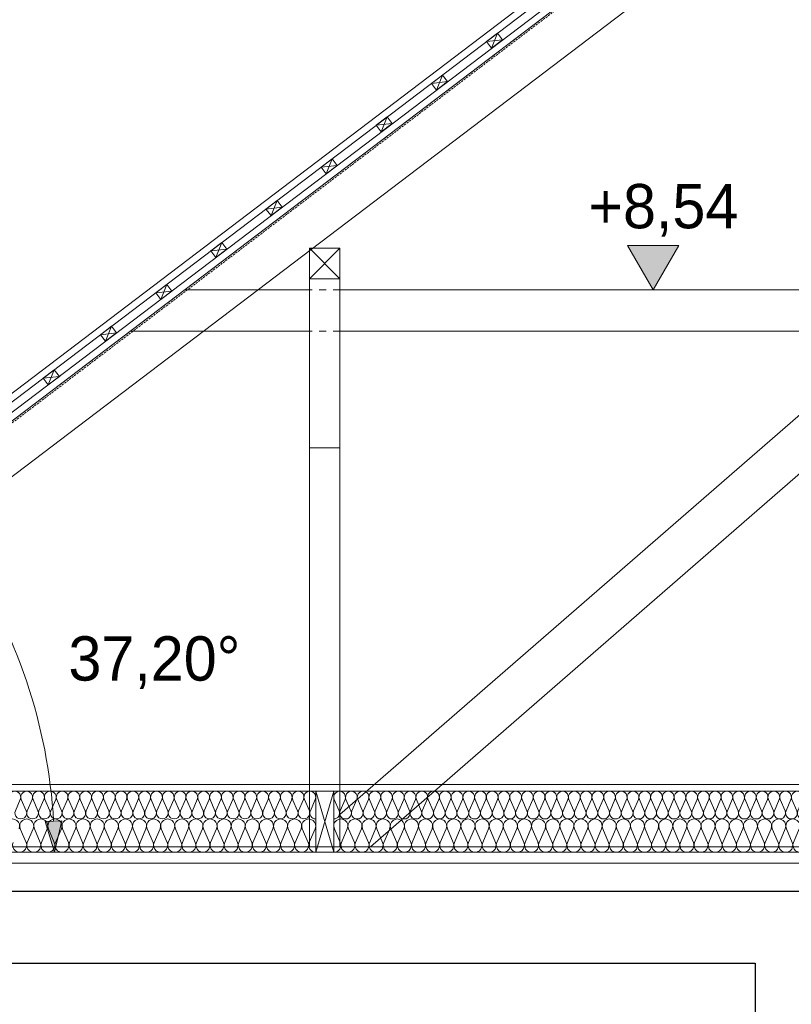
# Model space of a CAD drawing. Extents: x -547885 to -186295, y -25370 to 156194.
# Tile 102 of 256: x -486845 to -484058, y -6368 to -2815. Entities that reach past the tile are written whole.
import ezdxf

# ---------------------------------------------------------------- set-up
doc = ezdxf.new("R2010")
doc.units = 0
doc.header["$MEASUREMENT"] = 0
doc.linetypes.add('HIDDEN', pattern=[11.25, 7.5, -3.75])
doc.linetypes.add('Hidden Line', pattern=[50, 25, -25])
for name, color, linetype, lineweight in [('0_Nr_Pióra__21', 7, 'Continuous', 9), ('0_Nr_Pióra__5', 7, 'Continuous', 13), ('ARCH dach_Nr_Pióra__5', 7, 'Continuous', 13), ('Arch dachowki_Nr_Pióra__21', 7, 'Continuous', 9), ('Arch dachy_Nr_Pióra__5', 7, 'Continuous', 13), ('Arch stropy_Nr_Pióra__21', 7, 'Continuous', 9), ('Arch stropy_Nr_Pióra__41', 7, 'Continuous', 15), ('INWENT KONST. DREWNIANA_Nr_Pióra__21', 7, 'Continuous', 9), ('INWENT STROPY_Nr_Pióra__1', 7, 'Continuous', 25), ('INWENT STROPY_Nr_Pióra__21', 7, 'Continuous', 9), ('INWENT WYMIARY_Nr_Pióra__21', 7, 'Continuous', 9), ('INWENT.ŚCIANY_Nr_Pióra__1', 7, 'Continuous', 25)]:
    doc.layers.add(name, color=color, linetype=linetype, lineweight=lineweight)
doc.layers.add('Arch ocieplenie', color=7, linetype='Continuous')
doc.layers.add('INWENT WYMIARY', color=7, linetype='Continuous')
doc.layers.add('Arch ocieplenie_Nr_Pióra__44', color=7, linetype='Continuous', lineweight=9, true_color=0x029e21)
doc.styles.add('GENERATED_STYLE_2', font='txt')
doc.dimstyles.new('GENERATED_STYLE__11', dxfattribs={"dimtxt": 160.000002, "dimasz": 110.144928, "dimexe": 0.18, "dimexo": 40, "dimgap": 0.09, "dimtad": 1, "dimtih": 1, "dimtoh": 1, "dimdec": 0, "dimzin": 0, "dimdsep": 46, "dimtxsty": 'GENERATED_STYLE_2', "dimblk": 'ARROWHEAD_5', "dimblk1": 'ARROWHEAD_5', "dimblk2": 'ARROWHEAD_5', "dimcen": 0.09, "dimclrd": 7, "dimclre": 7, "dimclrt": 7, "dimazin": 0, "dimtfac": 1, "dimtdec": 4, "dimtmove": 0, "dimatfit": 3, "dimfxl": 0, "dimtolj": 1, "dimtzin": 0, "dimarcsym": 0})

# ---------------------------------------------------------------- blocks, each defined once
blk = doc.blocks.new('Izolacja cieplna 14_104', base_point=(-488630.9, -5699.6))
at = {"layer": 'Arch ocieplenie_Nr_Pióra__44', "linetype": 'Continuous'}
for p, q in [((-486860.7, -5669.8), (-486842.9, -5629.4)), ((-486839.4, -5629.4), (-486821.6, -5669.8)), ((-486818, -5669.8), (-486800.3, -5629.4)), ((-486796.7, -5629.4), (-486779, -5669.8)), ((-486775.4, -5669.8), (-486757.7, -5629.4)), ((-486754.1, -5629.4), (-486736.4, -5669.8)), ((-486732.8, -5669.8), (-486715.1, -5629.4)), ((-486711.5, -5629.4), (-486693.8, -5669.8)), ((-486690.2, -5669.8), (-486672.5, -5629.4)), ((-486668.9, -5629.4), (-486651.2, -5669.8)), ((-486647.6, -5669.8), (-486629.9, -5629.4)), ((-486626.3, -5629.4), (-486608.6, -5669.8)), ((-486605, -5669.8), (-486587.3, -5629.4)), ((-486583.7, -5629.4), (-486565.9, -5669.8)), ((-486562.4, -5669.8), (-486544.6, -5629.4)), ((-486541.1, -5629.4), (-486523.3, -5669.8)), ((-486519.8, -5669.8), (-486502, -5629.4)), ((-486498.5, -5629.4), (-486480.7, -5669.8)), ((-486477.1, -5669.8), (-486459.4, -5629.4)), ((-486455.8, -5629.4), (-486438.1, -5669.8)), ((-486434.5, -5669.8), (-486416.8, -5629.4)), ((-486413.2, -5629.4), (-486395.5, -5669.8)), ((-486391.9, -5669.8), (-486374.2, -5629.4)), ((-486370.6, -5629.4), (-486352.9, -5669.8)), ((-486349.3, -5669.8), (-486331.6, -5629.4)), ((-486328, -5629.4), (-486310.3, -5669.8)), ((-486306.7, -5669.8), (-486289, -5629.4)), ((-486285.4, -5629.4), (-486267.7, -5669.8)), ((-486264.1, -5669.8), (-486246.4, -5629.4)), ((-486242.8, -5629.4), (-486225, -5669.8)), ((-486221.5, -5669.8), (-486203.7, -5629.4)), ((-486200.2, -5629.4), (-486182.4, -5669.8)), ((-486178.9, -5669.8), (-486161.1, -5629.4)), ((-486157.5, -5629.4), (-486139.8, -5669.8)), ((-486136.2, -5669.8), (-486118.5, -5629.4)), ((-486114.9, -5629.4), (-486097.2, -5669.8)), ((-486093.6, -5669.8), (-486075.9, -5629.4)), ((-486072.3, -5629.4), (-486054.6, -5669.8)), ((-486051, -5669.8), (-486033.3, -5629.4)), ((-486029.7, -5629.4), (-486012, -5669.8)), ((-486008.4, -5669.8), (-485990.7, -5629.4)), ((-485987.1, -5629.4), (-485969.4, -5669.8)), ((-485965.8, -5669.8), (-485948.1, -5629.4)), ((-485944.5, -5629.4), (-485926.8, -5669.8)), ((-485923.2, -5669.8), (-485905.5, -5629.4)), ((-485901.9, -5629.4), (-485884.1, -5669.8)), ((-485880.6, -5669.8), (-485862.8, -5629.4)), ((-485859.3, -5629.4), (-485841.5, -5669.8)), ((-485838, -5669.8), (-485820.2, -5629.4)), ((-485816.6, -5629.4), (-485798.9, -5669.8)), ((-485795.3, -5669.8), (-485777.6, -5629.4))]:
    blk.add_line(p, q, dxfattribs=at)
for centre, start_param, end_param in [((-486862.4, -5620.9), 5.870392, 9.837571), ((-486819.8, -5620.9), 5.870392, 9.837571), ((-486777.2, -5620.9), 5.870392, 9.837571), ((-486734.6, -5620.9), 5.870392, 9.837571), ((-486692, -5620.9), 5.870392, 9.837571), ((-486649.4, -5620.9), 5.870392, 9.837571), ((-486606.8, -5620.9), 5.870392, 9.837571), ((-486564.2, -5620.9), 5.870392, 9.837571), ((-486521.5, -5620.9), 5.870392, 9.837571), ((-486478.9, -5620.9), 5.870392, 9.837571), ((-486436.3, -5620.9), 5.870392, 9.837571), ((-486393.7, -5620.9), 5.870392, 9.837571), ((-486351.1, -5620.9), 5.870392, 9.837571), ((-486308.5, -5620.9), 5.870392, 9.837571), ((-486265.9, -5620.9), 5.870392, 9.837571), ((-486223.3, -5620.9), 5.870392, 9.837571), ((-486180.6, -5620.9), 5.870392, 9.837571), ((-486138, -5620.9), 5.870392, 9.837571), ((-486095.4, -5620.9), 5.870392, 9.837571), ((-486052.8, -5620.9), 5.870392, 9.837571), ((-486010.2, -5620.9), 5.870392, 9.837571), ((-485967.6, -5620.9), 5.870392, 9.837571), ((-485925, -5620.9), 5.870392, 9.837571), ((-485882.4, -5620.9), 5.870392, 9.837571), ((-485839.7, -5620.9), 5.870392, 9.837571), ((-485797.1, -5620.9), 5.870392, 9.837571), ((-486841.1, -5678.3), 2.7288, 6.695979), ((-486798.5, -5678.3), 2.7288, 6.695979), ((-486755.9, -5678.3), 2.7288, 6.695979), ((-486713.3, -5678.3), 2.7288, 6.695979), ((-486670.7, -5678.3), 2.7288, 6.695979), ((-486628.1, -5678.3), 2.7288, 6.695979), ((-486585.5, -5678.3), 2.7288, 6.695979), ((-486542.9, -5678.3), 2.7288, 6.695979), ((-486500.2, -5678.3), 2.7288, 6.695979), ((-486457.6, -5678.3), 2.7288, 6.695979), ((-486415, -5678.3), 2.7288, 6.695979), ((-486372.4, -5678.3), 2.7288, 6.695979), ((-486329.8, -5678.3), 2.7288, 6.695979), ((-486287.2, -5678.3), 2.7288, 6.695979), ((-486244.6, -5678.3), 2.7288, 6.695979), ((-486202, -5678.3), 2.7288, 6.695979), ((-486159.3, -5678.3), 2.7288, 6.695979), ((-486116.7, -5678.3), 2.7288, 6.695979), ((-486074.1, -5678.3), 2.7288, 6.695979), ((-486031.5, -5678.3), 2.7288, 6.695979), ((-485988.9, -5678.3), 2.7288, 6.695979), ((-485946.3, -5678.3), 2.7288, 6.695979), ((-485903.7, -5678.3), 2.7288, 6.695979), ((-485861.1, -5678.3), 2.7288, 6.695979), ((-485818.4, -5678.3), 2.7288, 6.695979), ((-485775.8, -5678.3), 2.7288, 4.712389)]:
    blk.add_ellipse(centre, major_axis=(21.3, 0), ratio=0.998224, start_param=start_param, end_param=end_param, dxfattribs=at)
blk = doc.blocks.new('Izolacja cieplna 14_105', base_point=(-488678.3, -5819.6))
at = {"layer": 'Arch ocieplenie_Nr_Pióra__44', "linetype": 'Continuous'}
for p, q in [((-486843, -5735.4), (-486821.8, -5783.9)), ((-486817.6, -5783.9), (-486796.4, -5735.4)), ((-486792.1, -5735.4), (-486770.9, -5783.9)), ((-486766.6, -5783.9), (-486745.5, -5735.4)), ((-486741.2, -5735.4), (-486720, -5783.9)), ((-486715.7, -5783.9), (-486694.5, -5735.4)), ((-486690.3, -5735.4), (-486669.1, -5783.9)), ((-486664.8, -5783.9), (-486643.6, -5735.4)), ((-486639.3, -5735.4), (-486618.2, -5783.9)), ((-486613.9, -5783.9), (-486592.7, -5735.4)), ((-486588.4, -5735.4), (-486567.2, -5783.9)), ((-486563, -5783.9), (-486541.8, -5735.4)), ((-486537.5, -5735.4), (-486516.3, -5783.9)), ((-486512, -5783.9), (-486490.9, -5735.4)), ((-486486.6, -5735.4), (-486465.4, -5783.9)), ((-486461.1, -5783.9), (-486439.9, -5735.4)), ((-486435.7, -5735.4), (-486414.5, -5783.9)), ((-486410.2, -5783.9), (-486389, -5735.4)), ((-486384.7, -5735.4), (-486363.6, -5783.9)), ((-486359.3, -5783.9), (-486338.1, -5735.4)), ((-486333.8, -5735.4), (-486312.6, -5783.9)), ((-486308.4, -5783.9), (-486287.2, -5735.4)), ((-486282.9, -5735.4), (-486261.7, -5783.9)), ((-486257.4, -5783.9), (-486236.3, -5735.4)), ((-486232, -5735.4), (-486210.8, -5783.9)), ((-486206.5, -5783.9), (-486185.3, -5735.4)), ((-486181.1, -5735.4), (-486159.9, -5783.9)), ((-486155.6, -5783.9), (-486134.4, -5735.4)), ((-486130.1, -5735.4), (-486109, -5783.9)), ((-486104.7, -5783.9), (-486083.5, -5735.4)), ((-486079.2, -5735.4), (-486058, -5783.9)), ((-486053.8, -5783.9), (-486032.6, -5735.4)), ((-486028.3, -5735.4), (-486007.1, -5783.9)), ((-486002.8, -5783.9), (-485981.6, -5735.4)), ((-485977.4, -5735.4), (-485956.2, -5783.9)), ((-485951.9, -5783.9), (-485930.7, -5735.4)), ((-485926.4, -5735.4), (-485905.3, -5783.9)), ((-485901, -5783.9), (-485879.8, -5735.4)), ((-485875.5, -5735.4), (-485854.3, -5783.9)), ((-485850.1, -5783.9), (-485828.9, -5735.4)), ((-485824.6, -5735.4), (-485803.4, -5783.9)), ((-485799.1, -5783.9), (-485778, -5735.4))]:
    blk.add_line(p, q, dxfattribs=at)
for centre, start_param, end_param in [((-486870.6, -5725.1), 4.299595, 8.266775), ((-486819.7, -5725.1), 4.299595, 8.266775), ((-486768.8, -5725.1), 4.299595, 8.266775), ((-486717.9, -5725.1), 4.299595, 8.266775), ((-486666.9, -5725.1), 4.299595, 8.266775), ((-486616, -5725.1), 4.299595, 8.266775), ((-486565.1, -5725.1), 4.299595, 8.266775), ((-486514.2, -5725.1), 4.299595, 8.266775), ((-486463.3, -5725.1), 4.299595, 8.266775), ((-486412.3, -5725.1), 4.299595, 8.266775), ((-486361.4, -5725.1), 4.299595, 8.266775), ((-486310.5, -5725.1), 4.299595, 8.266775), ((-486259.6, -5725.1), 4.299595, 8.266775), ((-486208.7, -5725.1), 4.299595, 8.266775), ((-486157.7, -5725.1), 4.299595, 8.266775), ((-486106.8, -5725.1), 4.299595, 8.266775), ((-486055.9, -5725.1), 4.299595, 8.266775), ((-486005, -5725.1), 4.299595, 8.266775), ((-485954, -5725.1), 4.299595, 8.266775), ((-485903.1, -5725.1), 4.299595, 8.266775), ((-485852.2, -5725.1), 4.299595, 8.266775), ((-485801.3, -5725.1), 4.299595, 8.266775), ((-486845.2, -5794.1), 1.158004, 5.125183), ((-486794.2, -5794.1), 1.158004, 5.125183), ((-486743.3, -5794.1), 1.158004, 5.125183), ((-486692.4, -5794.1), 1.158004, 5.125183), ((-486641.5, -5794.1), 1.158004, 5.125183), ((-486590.6, -5794.1), 1.158004, 5.125183), ((-486539.6, -5794.1), 1.158004, 5.125183), ((-486488.7, -5794.1), 1.158004, 5.125183), ((-486437.8, -5794.1), 1.158004, 5.125183), ((-486386.9, -5794.1), 1.158004, 5.125183), ((-486336, -5794.1), 1.158004, 5.125183), ((-486285, -5794.1), 1.158004, 5.125183), ((-486234.1, -5794.1), 1.158004, 5.125183), ((-486183.2, -5794.1), 1.158004, 5.125183), ((-486132.3, -5794.1), 1.158004, 5.125183), ((-486081.4, -5794.1), 1.158004, 5.125183), ((-486030.4, -5794.1), 1.158004, 5.125183), ((-485979.5, -5794.1), 1.158004, 5.125183), ((-485928.6, -5794.1), 1.158004, 5.125183), ((-485877.7, -5794.1), 1.158004, 5.125183), ((-485826.7, -5794.1), 1.158004, 5.125183), ((-485775.8, -5794.1), 1.158004, 3.141593)]:
    blk.add_ellipse(centre, major_axis=(0, 25.5), ratio=0.997616, start_param=start_param, end_param=end_param, dxfattribs=at)
blk = doc.blocks.new('Izolacja cieplna 14_106', base_point=(-485710.8, -5699.6))
at = {"layer": 'Arch ocieplenie_Nr_Pióra__44', "linetype": 'Continuous'}
for p, q in [((-485709, -5629.4), (-485691.4, -5669.8)), ((-485687.9, -5669.8), (-485670.2, -5629.4)), ((-485666.7, -5629.4), (-485649, -5669.8)), ((-485645.5, -5669.8), (-485627.8, -5629.4)), ((-485624.3, -5629.4), (-485606.6, -5669.8)), ((-485603.1, -5669.8), (-485585.5, -5629.4)), ((-485581.9, -5629.4), (-485564.3, -5669.8)), ((-485560.7, -5669.8), (-485543.1, -5629.4)), ((-485539.5, -5629.4), (-485521.9, -5669.8)), ((-485518.3, -5669.8), (-485500.7, -5629.4)), ((-485497.1, -5629.4), (-485479.5, -5669.8)), ((-485475.9, -5669.8), (-485458.3, -5629.4)), ((-485454.7, -5629.4), (-485437.1, -5669.8)), ((-485433.5, -5669.8), (-485415.9, -5629.4)), ((-485412.4, -5629.4), (-485394.7, -5669.8)), ((-485391.2, -5669.8), (-485373.5, -5629.4)), ((-485370, -5629.4), (-485352.3, -5669.8)), ((-485348.8, -5669.8), (-485331.1, -5629.4)), ((-485327.6, -5629.4), (-485310, -5669.8)), ((-485306.4, -5669.8), (-485288.8, -5629.4)), ((-485285.2, -5629.4), (-485267.6, -5669.8)), ((-485264, -5669.8), (-485246.4, -5629.4)), ((-485242.8, -5629.4), (-485225.2, -5669.8)), ((-485221.6, -5669.8), (-485204, -5629.4)), ((-485200.4, -5629.4), (-485182.8, -5669.8)), ((-485179.2, -5669.8), (-485161.6, -5629.4)), ((-485158, -5629.4), (-485140.4, -5669.8)), ((-485136.9, -5669.8), (-485119.2, -5629.4)), ((-485115.7, -5629.4), (-485098, -5669.8)), ((-485094.5, -5669.8), (-485076.8, -5629.4)), ((-485073.3, -5629.4), (-485055.6, -5669.8)), ((-485052.1, -5669.8), (-485034.5, -5629.4)), ((-485030.9, -5629.4), (-485013.3, -5669.8)), ((-485009.7, -5669.8), (-484992.1, -5629.4)), ((-484988.5, -5629.4), (-484970.9, -5669.8)), ((-484967.3, -5669.8), (-484949.7, -5629.4)), ((-484946.1, -5629.4), (-484928.5, -5669.8)), ((-484924.9, -5669.8), (-484907.3, -5629.4)), ((-484903.7, -5629.4), (-484886.1, -5669.8)), ((-484882.5, -5669.8), (-484864.9, -5629.4)), ((-484861.4, -5629.4), (-484843.7, -5669.8)), ((-484840.2, -5669.8), (-484822.5, -5629.4)), ((-484819, -5629.4), (-484801.3, -5669.8)), ((-484797.8, -5669.8), (-484780.1, -5629.4)), ((-484776.6, -5629.4), (-484759, -5669.8)), ((-484755.4, -5669.8), (-484737.8, -5629.4)), ((-484734.2, -5629.4), (-484716.6, -5669.8)), ((-484713, -5669.8), (-484695.4, -5629.4)), ((-484691.8, -5629.4), (-484674.2, -5669.8)), ((-484670.6, -5669.8), (-484653, -5629.4)), ((-484649.4, -5629.4), (-484631.8, -5669.8)), ((-484628.2, -5669.8), (-484610.6, -5629.4)), ((-484607, -5629.4), (-484589.4, -5669.8)), ((-484585.9, -5669.8), (-484568.2, -5629.4)), ((-484564.7, -5629.4), (-484547, -5669.8)), ((-484543.5, -5669.8), (-484525.8, -5629.4)), ((-484522.3, -5629.4), (-484504.6, -5669.8)), ((-484501.1, -5669.8), (-484483.5, -5629.4)), ((-484479.9, -5629.4), (-484462.3, -5669.8)), ((-484458.7, -5669.8), (-484441.1, -5629.4)), ((-484437.5, -5629.4), (-484419.9, -5669.8)), ((-484416.3, -5669.8), (-484398.7, -5629.4)), ((-484395.1, -5629.4), (-484377.5, -5669.8)), ((-484373.9, -5669.8), (-484356.3, -5629.4)), ((-484352.7, -5629.4), (-484335.1, -5669.8)), ((-484331.5, -5669.8), (-484313.9, -5629.4)), ((-484310.4, -5629.4), (-484292.7, -5669.8)), ((-484289.2, -5669.8), (-484271.5, -5629.4)), ((-484268, -5629.4), (-484250.3, -5669.8)), ((-484246.8, -5669.8), (-484229.1, -5629.4)), ((-484225.6, -5629.4), (-484208, -5669.8)), ((-484204.4, -5669.8), (-484186.8, -5629.4)), ((-484183.2, -5629.4), (-484165.6, -5669.8)), ((-484162, -5669.8), (-484144.4, -5629.4)), ((-484140.8, -5629.4), (-484123.2, -5669.8)), ((-484119.6, -5669.8), (-484102, -5629.4)), ((-484098.4, -5629.4), (-484080.8, -5669.8)), ((-484077.2, -5669.8), (-484059.6, -5629.4)), ((-484056, -5629.4), (-484038.4, -5669.8)), ((-484034.9, -5669.8), (-484017.2, -5629.4)), ((-484013.7, -5629.4), (-483996, -5669.8)), ((-483992.5, -5669.8), (-483974.8, -5629.4)), ((-483971.3, -5629.4), (-483953.6, -5669.8)), ((-483950.1, -5669.8), (-483932.5, -5629.4)), ((-483928.9, -5629.4), (-483911.3, -5669.8)), ((-483907.7, -5669.8), (-483890.1, -5629.4)), ((-483886.5, -5629.4), (-483868.9, -5669.8)), ((-483865.3, -5669.8), (-483847.7, -5629.4)), ((-483844.1, -5629.4), (-483826.5, -5669.8)), ((-483822.9, -5669.8), (-483805.3, -5629.4)), ((-483801.7, -5629.4), (-483784.1, -5669.8)), ((-483780.5, -5669.8), (-483762.9, -5629.4)), ((-483759.4, -5629.4), (-483741.7, -5669.8)), ((-483738.2, -5669.8), (-483720.5, -5629.4)), ((-483717, -5629.4), (-483699.3, -5669.8)), ((-483695.8, -5669.8), (-483678.1, -5629.4)), ((-483674.6, -5629.4), (-483657, -5669.8)), ((-483653.4, -5669.8), (-483635.8, -5629.4)), ((-483632.2, -5629.4), (-483614.6, -5669.8)), ((-483611, -5669.8), (-483593.4, -5629.4)), ((-483589.8, -5629.4), (-483572.2, -5669.8)), ((-483568.6, -5669.8), (-483551, -5629.4)), ((-483547.4, -5629.4), (-483529.8, -5669.8)), ((-483526.2, -5669.8), (-483508.6, -5629.4)), ((-483505, -5629.4), (-483487.4, -5669.8)), ((-483483.9, -5669.8), (-483466.2, -5629.4)), ((-483462.7, -5629.4), (-483445, -5669.8)), ((-483441.5, -5669.8), (-483423.8, -5629.4)), ((-483420.3, -5629.4), (-483402.6, -5669.8)), ((-483399.1, -5669.8), (-483381.5, -5629.4)), ((-483377.9, -5629.4), (-483360.3, -5669.8)), ((-483356.7, -5669.8), (-483339.1, -5629.4)), ((-483335.5, -5629.4), (-483317.9, -5669.8)), ((-483314.3, -5669.8), (-483296.7, -5629.4)), ((-483293.1, -5629.4), (-483275.5, -5669.8)), ((-483271.9, -5669.8), (-483254.3, -5629.4)), ((-483250.7, -5629.4), (-483233.1, -5669.8)), ((-483229.5, -5669.8), (-483211.9, -5629.4)), ((-483208.4, -5629.4), (-483190.7, -5669.8)), ((-483187.2, -5669.8), (-483169.5, -5629.4)), ((-483166, -5629.4), (-483148.3, -5669.8)), ((-483144.8, -5669.8), (-483127.1, -5629.4)), ((-483123.6, -5629.4), (-483106, -5669.8)), ((-483102.4, -5669.8), (-483084.8, -5629.4)), ((-483081.2, -5629.4), (-483063.6, -5669.8)), ((-483060, -5669.8), (-483042.4, -5629.4)), ((-483038.8, -5629.4), (-483021.2, -5669.8)), ((-483017.6, -5669.8), (-483000, -5629.4)), ((-482996.4, -5629.4), (-482978.8, -5669.8)), ((-482975.2, -5669.8), (-482957.6, -5629.4))]:
    blk.add_line(p, q, dxfattribs=at)
for centre, start_param, end_param in [((-485689.6, -5620.9), 4.299595, 8.266775), ((-485647.2, -5620.9), 4.299595, 8.266775), ((-485604.9, -5620.9), 4.299595, 8.266775), ((-485562.5, -5620.9), 4.299595, 8.266775), ((-485520.1, -5620.9), 4.299595, 8.266775), ((-485477.7, -5620.9), 4.299595, 8.266775), ((-485435.3, -5620.9), 4.299595, 8.266775), ((-485392.9, -5620.9), 4.299595, 8.266775), ((-485350.6, -5620.9), 4.299595, 8.266775), ((-485308.2, -5620.9), 4.299595, 8.266775), ((-485265.8, -5620.9), 4.299595, 8.266775), ((-485223.4, -5620.9), 4.299595, 8.266775), ((-485181, -5620.9), 4.299595, 8.266775), ((-485138.6, -5620.9), 4.299595, 8.266775), ((-485096.2, -5620.9), 4.299595, 8.266775), ((-485053.9, -5620.9), 4.299595, 8.266775), ((-485011.5, -5620.9), 4.299595, 8.266775), ((-484969.1, -5620.9), 4.299595, 8.266775), ((-484926.7, -5620.9), 4.299595, 8.266775), ((-484884.3, -5620.9), 4.299595, 8.266775), ((-484841.9, -5620.9), 4.299595, 8.266775), ((-484799.6, -5620.9), 4.299595, 8.266775), ((-484757.2, -5620.9), 4.299595, 8.266775), ((-484714.8, -5620.9), 4.299595, 8.266775), ((-484672.4, -5620.9), 4.299595, 8.266775), ((-484630, -5620.9), 4.299595, 8.266775), ((-484587.6, -5620.9), 4.299595, 8.266775), ((-484545.2, -5620.9), 4.299595, 8.266775), ((-484502.9, -5620.9), 4.299595, 8.266775), ((-484460.5, -5620.9), 4.299595, 8.266775), ((-484418.1, -5620.9), 4.299595, 8.266775), ((-484375.7, -5620.9), 4.299595, 8.266775), ((-484333.3, -5620.9), 4.299595, 8.266775), ((-484290.9, -5620.9), 4.299595, 8.266775), ((-484248.6, -5620.9), 4.299595, 8.266775), ((-484206.2, -5620.9), 4.299595, 8.266775), ((-484163.8, -5620.9), 4.299595, 8.266775), ((-484121.4, -5620.9), 4.299595, 8.266775), ((-484079, -5620.9), 4.299595, 8.266775), ((-484036.6, -5620.9), 4.299595, 8.266775), ((-483994.2, -5620.9), 4.299595, 8.266775), ((-483951.9, -5620.9), 4.299595, 8.266775), ((-483909.5, -5620.9), 4.299595, 8.266775), ((-483867.1, -5620.9), 4.299595, 8.266775), ((-483824.7, -5620.9), 4.299595, 8.266775), ((-483782.3, -5620.9), 4.299595, 8.266775), ((-483739.9, -5620.9), 4.299595, 8.266775), ((-483697.6, -5620.9), 4.299595, 8.266775), ((-483655.2, -5620.9), 4.299595, 8.266775), ((-483612.8, -5620.9), 4.299595, 8.266775), ((-483570.4, -5620.9), 4.299595, 8.266775), ((-483528, -5620.9), 4.299595, 8.266775), ((-483485.6, -5620.9), 4.299595, 8.266775), ((-483443.2, -5620.9), 4.299595, 8.266775), ((-483400.9, -5620.9), 4.299595, 8.266775), ((-483358.5, -5620.9), 4.299595, 8.266775), ((-483316.1, -5620.9), 4.299595, 8.266775), ((-483273.7, -5620.9), 4.299595, 8.266775), ((-483231.3, -5620.9), 4.299595, 8.266775), ((-483188.9, -5620.9), 4.299595, 8.266775), ((-483146.6, -5620.9), 4.299595, 8.266775), ((-483104.2, -5620.9), 4.299595, 8.266775), ((-483061.8, -5620.9), 4.299595, 8.266775), ((-483019.4, -5620.9), 4.299595, 8.266775), ((-482977, -5620.9), 4.299595, 8.266775), ((-485710.8, -5678.3), 3.141593, 5.125182), ((-485668.4, -5678.3), 1.158004, 5.125183), ((-485626.1, -5678.3), 1.158004, 5.125183), ((-485583.7, -5678.3), 1.158004, 5.125183), ((-485541.3, -5678.3), 1.158004, 5.125183), ((-485498.9, -5678.3), 1.158004, 5.125183), ((-485456.5, -5678.3), 1.158004, 5.125183), ((-485414.1, -5678.3), 1.158004, 5.125183), ((-485371.7, -5678.3), 1.158004, 5.125183), ((-485329.4, -5678.3), 1.158004, 5.125183), ((-485287, -5678.3), 1.158004, 5.125183), ((-485244.6, -5678.3), 1.158004, 5.125183), ((-485202.2, -5678.3), 1.158004, 5.125183), ((-485159.8, -5678.3), 1.158004, 5.125183), ((-485117.4, -5678.3), 1.158004, 5.125183), ((-485075.1, -5678.3), 1.158004, 5.125183), ((-485032.7, -5678.3), 1.158004, 5.125183), ((-484990.3, -5678.3), 1.158004, 5.125183), ((-484947.9, -5678.3), 1.158004, 5.125183), ((-484905.5, -5678.3), 1.158004, 5.125183), ((-484863.1, -5678.3), 1.158004, 5.125183), ((-484820.7, -5678.3), 1.158004, 5.125183), ((-484778.4, -5678.3), 1.158004, 5.125183), ((-484736, -5678.3), 1.158004, 5.125183), ((-484693.6, -5678.3), 1.158004, 5.125183), ((-484651.2, -5678.3), 1.158004, 5.125183), ((-484608.8, -5678.3), 1.158004, 5.125183), ((-484566.4, -5678.3), 1.158004, 5.125183), ((-484524.1, -5678.3), 1.158004, 5.125183), ((-484481.7, -5678.3), 1.158004, 5.125183), ((-484439.3, -5678.3), 1.158004, 5.125183), ((-484396.9, -5678.3), 1.158004, 5.125183), ((-484354.5, -5678.3), 1.158004, 5.125183), ((-484312.1, -5678.3), 1.158004, 5.125183), ((-484269.7, -5678.3), 1.158004, 5.125183), ((-484227.4, -5678.3), 1.158004, 5.125183), ((-484185, -5678.3), 1.158004, 5.125183), ((-484142.6, -5678.3), 1.158004, 5.125183), ((-484100.2, -5678.3), 1.158004, 5.125183), ((-484057.8, -5678.3), 1.158004, 5.125183), ((-484015.4, -5678.3), 1.158004, 5.125183), ((-483973.1, -5678.3), 1.158004, 5.125183), ((-483930.7, -5678.3), 1.158004, 5.125183), ((-483888.3, -5678.3), 1.158004, 5.125183), ((-483845.9, -5678.3), 1.158004, 5.125183), ((-483803.5, -5678.3), 1.158004, 5.125183), ((-483761.1, -5678.3), 1.158004, 5.125183), ((-483718.7, -5678.3), 1.158004, 5.125183), ((-483676.4, -5678.3), 1.158004, 5.125183), ((-483634, -5678.3), 1.158004, 5.125183), ((-483591.6, -5678.3), 1.158004, 5.125183), ((-483549.2, -5678.3), 1.158004, 5.125183), ((-483506.8, -5678.3), 1.158004, 5.125183), ((-483464.4, -5678.3), 1.158004, 5.125183), ((-483422.1, -5678.3), 1.158004, 5.125183), ((-483379.7, -5678.3), 1.158004, 5.125183), ((-483337.3, -5678.3), 1.158004, 5.125183), ((-483294.9, -5678.3), 1.158004, 5.125183), ((-483252.5, -5678.3), 1.158004, 5.125183), ((-483210.1, -5678.3), 1.158004, 5.125183), ((-483167.7, -5678.3), 1.158004, 5.125183), ((-483125.4, -5678.3), 1.158004, 5.125183), ((-483083, -5678.3), 1.158004, 5.125183), ((-483040.6, -5678.3), 1.158004, 5.125183), ((-482998.2, -5678.3), 1.158004, 5.125183), ((-482955.8, -5678.3), 1.158004, 3.141593)]:
    blk.add_ellipse(centre, major_axis=(0, 21.3), ratio=0.996418, start_param=start_param, end_param=end_param, dxfattribs=at)
blk = doc.blocks.new('Izolacja cieplna 14_107', base_point=(-485710.8, -5819.6))
at = {"layer": 'Arch ocieplenie_Nr_Pióra__44', "linetype": 'Continuous'}
for p, q in [((-485708.7, -5735.4), (-485687.5, -5783.9)), ((-485683.2, -5783.9), (-485662, -5735.4)), ((-485657.7, -5735.4), (-485636.4, -5783.9)), ((-485632.2, -5783.9), (-485610.9, -5735.4)), ((-485606.6, -5735.4), (-485585.4, -5783.9)), ((-485581.1, -5783.9), (-485559.9, -5735.4)), ((-485555.6, -5735.4), (-485534.4, -5783.9)), ((-485530.1, -5783.9), (-485508.9, -5735.4)), ((-485504.6, -5735.4), (-485483.4, -5783.9)), ((-485479.1, -5783.9), (-485457.9, -5735.4)), ((-485453.6, -5735.4), (-485432.4, -5783.9)), ((-485428.1, -5783.9), (-485406.9, -5735.4)), ((-485402.6, -5735.4), (-485381.3, -5783.9)), ((-485377.1, -5783.9), (-485355.8, -5735.4)), ((-485351.6, -5735.4), (-485330.3, -5783.9)), ((-485326, -5783.9), (-485304.8, -5735.4)), ((-485300.5, -5735.4), (-485279.3, -5783.9)), ((-485275, -5783.9), (-485253.8, -5735.4)), ((-485249.5, -5735.4), (-485228.3, -5783.9)), ((-485224, -5783.9), (-485202.8, -5735.4)), ((-485198.5, -5735.4), (-485177.3, -5783.9)), ((-485173, -5783.9), (-485151.8, -5735.4)), ((-485147.5, -5735.4), (-485126.3, -5783.9)), ((-485122, -5783.9), (-485100.7, -5735.4)), ((-485096.5, -5735.4), (-485075.2, -5783.9)), ((-485071, -5783.9), (-485049.7, -5735.4)), ((-485045.4, -5735.4), (-485024.2, -5783.9)), ((-485019.9, -5783.9), (-484998.7, -5735.4)), ((-484994.4, -5735.4), (-484973.2, -5783.9)), ((-484968.9, -5783.9), (-484947.7, -5735.4)), ((-484943.4, -5735.4), (-484922.2, -5783.9)), ((-484917.9, -5783.9), (-484896.7, -5735.4)), ((-484892.4, -5735.4), (-484871.2, -5783.9)), ((-484866.9, -5783.9), (-484845.7, -5735.4)), ((-484841.4, -5735.4), (-484820.1, -5783.9)), ((-484815.9, -5783.9), (-484794.6, -5735.4)), ((-484790.3, -5735.4), (-484769.1, -5783.9)), ((-484764.8, -5783.9), (-484743.6, -5735.4)), ((-484739.3, -5735.4), (-484718.1, -5783.9)), ((-484713.8, -5783.9), (-484692.6, -5735.4)), ((-484688.3, -5735.4), (-484667.1, -5783.9)), ((-484662.8, -5783.9), (-484641.6, -5735.4)), ((-484637.3, -5735.4), (-484616.1, -5783.9)), ((-484611.8, -5783.9), (-484590.6, -5735.4)), ((-484586.3, -5735.4), (-484565.1, -5783.9)), ((-484560.8, -5783.9), (-484539.5, -5735.4)), ((-484535.3, -5735.4), (-484514, -5783.9)), ((-484509.7, -5783.9), (-484488.5, -5735.4)), ((-484484.2, -5735.4), (-484463, -5783.9)), ((-484458.7, -5783.9), (-484437.5, -5735.4)), ((-484433.2, -5735.4), (-484412, -5783.9)), ((-484407.7, -5783.9), (-484386.5, -5735.4)), ((-484382.2, -5735.4), (-484361, -5783.9)), ((-484356.7, -5783.9), (-484335.5, -5735.4)), ((-484331.2, -5735.4), (-484310, -5783.9)), ((-484305.7, -5783.9), (-484284.5, -5735.4)), ((-484280.2, -5735.4), (-484258.9, -5783.9)), ((-484254.7, -5783.9), (-484233.4, -5735.4)), ((-484229.1, -5735.4), (-484207.9, -5783.9)), ((-484203.6, -5783.9), (-484182.4, -5735.4)), ((-484178.1, -5735.4), (-484156.9, -5783.9)), ((-484152.6, -5783.9), (-484131.4, -5735.4)), ((-484127.1, -5735.4), (-484105.9, -5783.9)), ((-484101.6, -5783.9), (-484080.4, -5735.4)), ((-484076.1, -5735.4), (-484054.9, -5783.9)), ((-484050.6, -5783.9), (-484029.4, -5735.4)), ((-484025.1, -5735.4), (-484003.8, -5783.9)), ((-483999.6, -5783.9), (-483978.3, -5735.4)), ((-483974.1, -5735.4), (-483952.8, -5783.9)), ((-483948.5, -5783.9), (-483927.3, -5735.4)), ((-483923, -5735.4), (-483901.8, -5783.9)), ((-483897.5, -5783.9), (-483876.3, -5735.4)), ((-483872, -5735.4), (-483850.8, -5783.9)), ((-483846.5, -5783.9), (-483825.3, -5735.4)), ((-483821, -5735.4), (-483799.8, -5783.9)), ((-483795.5, -5783.9), (-483774.3, -5735.4)), ((-483770, -5735.4), (-483748.8, -5783.9)), ((-483744.5, -5783.9), (-483723.2, -5735.4)), ((-483719, -5735.4), (-483697.7, -5783.9)), ((-483693.5, -5783.9), (-483672.2, -5735.4)), ((-483667.9, -5735.4), (-483646.7, -5783.9)), ((-483642.4, -5783.9), (-483621.2, -5735.4)), ((-483616.9, -5735.4), (-483595.7, -5783.9)), ((-483591.4, -5783.9), (-483570.2, -5735.4)), ((-483565.9, -5735.4), (-483544.7, -5783.9)), ((-483540.4, -5783.9), (-483519.2, -5735.4)), ((-483514.9, -5735.4), (-483493.7, -5783.9)), ((-483489.4, -5783.9), (-483468.2, -5735.4)), ((-483463.9, -5735.4), (-483442.6, -5783.9)), ((-483438.4, -5783.9), (-483417.1, -5735.4)), ((-483412.8, -5735.4), (-483391.6, -5783.9)), ((-483387.3, -5783.9), (-483366.1, -5735.4)), ((-483361.8, -5735.4), (-483340.6, -5783.9)), ((-483336.3, -5783.9), (-483315.1, -5735.4)), ((-483310.8, -5735.4), (-483289.6, -5783.9)), ((-483285.3, -5783.9), (-483264.1, -5735.4)), ((-483259.8, -5735.4), (-483238.6, -5783.9)), ((-483234.3, -5783.9), (-483213.1, -5735.4)), ((-483208.8, -5735.4), (-483187.6, -5783.9)), ((-483183.3, -5783.9), (-483162, -5735.4)), ((-483157.8, -5735.4), (-483136.5, -5783.9)), ((-483132.2, -5783.9), (-483111, -5735.4)), ((-483106.7, -5735.4), (-483085.5, -5783.9)), ((-483081.2, -5783.9), (-483060, -5735.4)), ((-483055.7, -5735.4), (-483034.5, -5783.9)), ((-483030.2, -5783.9), (-483009, -5735.4)), ((-483004.7, -5735.4), (-482983.5, -5783.9)), ((-482979.2, -5783.9), (-482958, -5735.4))]:
    blk.add_line(p, q, dxfattribs=at)
for centre, start_param, end_param in [((-485685.3, -5725.1), 4.299595, 8.266775), ((-485634.3, -5725.1), 4.299595, 8.266775), ((-485583.3, -5725.1), 4.299595, 8.266775), ((-485532.3, -5725.1), 4.299595, 8.266775), ((-485481.2, -5725.1), 4.299595, 8.266775), ((-485430.2, -5725.1), 4.299595, 8.266775), ((-485379.2, -5725.1), 4.299595, 8.266775), ((-485328.2, -5725.1), 4.299595, 8.266775), ((-485277.2, -5725.1), 4.299595, 8.266775), ((-485226.1, -5725.1), 4.299595, 8.266775), ((-485175.1, -5725.1), 4.299595, 8.266775), ((-485124.1, -5725.1), 4.299595, 8.266775), ((-485073.1, -5725.1), 4.299595, 8.266775), ((-485022.1, -5725.1), 4.299595, 8.266775), ((-484971.1, -5725.1), 4.299595, 8.266775), ((-484920, -5725.1), 4.299595, 8.266775), ((-484869, -5725.1), 4.299595, 8.266775), ((-484818, -5725.1), 4.299595, 8.266775), ((-484767, -5725.1), 4.299595, 8.266775), ((-484716, -5725.1), 4.299595, 8.266775), ((-484664.9, -5725.1), 4.299595, 8.266775), ((-484613.9, -5725.1), 4.299595, 8.266775), ((-484562.9, -5725.1), 4.299595, 8.266775), ((-484511.9, -5725.1), 4.299595, 8.266775), ((-484460.9, -5725.1), 4.299595, 8.266775), ((-484409.9, -5725.1), 4.299595, 8.266775), ((-484358.8, -5725.1), 4.299595, 8.266775), ((-484307.8, -5725.1), 4.299595, 8.266775), ((-484256.8, -5725.1), 4.299595, 8.266775), ((-484205.8, -5725.1), 4.299595, 8.266775), ((-484154.8, -5725.1), 4.299595, 8.266775), ((-484103.7, -5725.1), 4.299595, 8.266775), ((-484052.7, -5725.1), 4.299595, 8.266775), ((-484001.7, -5725.1), 4.299595, 8.266775), ((-483950.7, -5725.1), 4.299595, 8.266775), ((-483899.7, -5725.1), 4.299595, 8.266775), ((-483848.6, -5725.1), 4.299595, 8.266775), ((-483797.6, -5725.1), 4.299595, 8.266775), ((-483746.6, -5725.1), 4.299595, 8.266775), ((-483695.6, -5725.1), 4.299595, 8.266775), ((-483644.6, -5725.1), 4.299595, 8.266775), ((-483593.6, -5725.1), 4.299595, 8.266775), ((-483542.5, -5725.1), 4.299595, 8.266775), ((-483491.5, -5725.1), 4.299595, 8.266775), ((-483440.5, -5725.1), 4.299595, 8.266775), ((-483389.5, -5725.1), 4.299595, 8.266775), ((-483338.5, -5725.1), 4.299595, 8.266775), ((-483287.4, -5725.1), 4.299595, 8.266775), ((-483236.4, -5725.1), 4.299595, 8.266775), ((-483185.4, -5725.1), 4.299595, 8.266775), ((-483134.4, -5725.1), 4.299595, 8.266775), ((-483083.4, -5725.1), 4.299595, 8.266775), ((-483032.4, -5725.1), 4.299595, 8.266775), ((-482981.3, -5725.1), 4.299595, 8.266775), ((-485710.8, -5794.1), 3.141593, 5.125182), ((-485659.8, -5794.1), 1.158004, 5.125183), ((-485608.8, -5794.1), 1.158004, 5.125183), ((-485557.8, -5794.1), 1.158004, 5.125183), ((-485506.8, -5794.1), 1.158004, 5.125183), ((-485455.7, -5794.1), 1.158004, 5.125183), ((-485404.7, -5794.1), 1.158004, 5.125183), ((-485353.7, -5794.1), 1.158004, 5.125183), ((-485302.7, -5794.1), 1.158004, 5.125183), ((-485251.7, -5794.1), 1.158004, 5.125183), ((-485200.6, -5794.1), 1.158004, 5.125183), ((-485149.6, -5794.1), 1.158004, 5.125183), ((-485098.6, -5794.1), 1.158004, 5.125183), ((-485047.6, -5794.1), 1.158004, 5.125183), ((-484996.6, -5794.1), 1.158004, 5.125183), ((-484945.5, -5794.1), 1.158004, 5.125183), ((-484894.5, -5794.1), 1.158004, 5.125183), ((-484843.5, -5794.1), 1.158004, 5.125183), ((-484792.5, -5794.1), 1.158004, 5.125183), ((-484741.5, -5794.1), 1.158004, 5.125183), ((-484690.5, -5794.1), 1.158004, 5.125183), ((-484639.4, -5794.1), 1.158004, 5.125183), ((-484588.4, -5794.1), 1.158004, 5.125183), ((-484537.4, -5794.1), 1.158004, 5.125183), ((-484486.4, -5794.1), 1.158004, 5.125183), ((-484435.4, -5794.1), 1.158004, 5.125183), ((-484384.3, -5794.1), 1.158004, 5.125183), ((-484333.3, -5794.1), 1.158004, 5.125183), ((-484282.3, -5794.1), 1.158004, 5.125183), ((-484231.3, -5794.1), 1.158004, 5.125183), ((-484180.3, -5794.1), 1.158004, 5.125183), ((-484129.3, -5794.1), 1.158004, 5.125183), ((-484078.2, -5794.1), 1.158004, 5.125183), ((-484027.2, -5794.1), 1.158004, 5.125183), ((-483976.2, -5794.1), 1.158004, 5.125183), ((-483925.2, -5794.1), 1.158004, 5.125183), ((-483874.2, -5794.1), 1.158004, 5.125183), ((-483823.1, -5794.1), 1.158004, 5.125183), ((-483772.1, -5794.1), 1.158004, 5.125183), ((-483721.1, -5794.1), 1.158004, 5.125183), ((-483670.1, -5794.1), 1.158004, 5.125183), ((-483619.1, -5794.1), 1.158004, 5.125183), ((-483568, -5794.1), 1.158004, 5.125183), ((-483517, -5794.1), 1.158004, 5.125183), ((-483466, -5794.1), 1.158004, 5.125183), ((-483415, -5794.1), 1.158004, 5.125183), ((-483364, -5794.1), 1.158004, 5.125183), ((-483313, -5794.1), 1.158004, 5.125183), ((-483261.9, -5794.1), 1.158004, 5.125183), ((-483210.9, -5794.1), 1.158004, 5.125183), ((-483159.9, -5794.1), 1.158004, 5.125183), ((-483108.9, -5794.1), 1.158004, 5.125183), ((-483057.9, -5794.1), 1.158004, 5.125183), ((-483006.8, -5794.1), 1.158004, 5.125183), ((-482955.8, -5794.1), 1.158004, 3.141593)]:
    blk.add_ellipse(centre, major_axis=(0, 25.5), ratio=0.999525, start_param=start_param, end_param=end_param, dxfattribs=at)
blk = doc.blocks.new('Wymiary_24', base_point=(-484557.7, -3789.6))
at = {"layer": 'INWENT WYMIARY_Nr_Pióra__21', "linetype": 'Continuous'}
blk.add_hatch(color=256, dxfattribs=at).paths.add_polyline_path([(-484557.7, -3789.6), (-484650.5, -3629.6), (-484464.9, -3629.6)], flags=0)
for p, q in [((-484557.7, -3789.6), (-484650.5, -3629.6)), ((-484650.5, -3629.6), (-484464.9, -3629.6)), ((-484464.9, -3629.6), (-484557.7, -3789.6)), ((-484557.7, -3789.6), (-484677.7, -3789.6)), ((-484557.7, -3789.6), (-484437.7, -3789.6))]:
    blk.add_line(p, q, dxfattribs=at)
at = {"layer": 'INWENT WYMIARY_Nr_Pióra__21', "insert": (-484791.1, -3597.6), "char_height": 160, "attachment_point": 7, "style": 'GENERATED_STYLE_2'}
blk.add_mtext('{+8,54}', dxfattribs=at)
blk = doc.blocks.new('*D900')
at = {"layer": '0_Nr_Pióra__5', "linetype": 'Continuous'}
for points in [[(-487114, -4647.1), (-487024.5, -4720.8), (-487073.3, -4755.7)], [(-486719.4, -5819.6), (-486752.6, -5708.6), (-486692.6, -5706.8)]]:
    blk.add_hatch(color=256, dxfattribs=at).paths.add_polyline_path(points, flags=0)
for p, q in [((-487114, -4647.1), (-487024.5, -4720.8)), ((-487114, -4647.1), (-487073.3, -4755.7)), ((-487024.5, -4720.8), (-487073.3, -4755.7)), ((-486752.6, -5708.6), (-486692.6, -5706.8)), ((-486719.4, -5819.6), (-486752.6, -5708.6)), ((-486719.4, -5819.6), (-486692.6, -5706.8))]:
    blk.add_line(p, q, dxfattribs=at)
blk.add_arc((-488658.6, -5819.6), 1939.2, 3.3084, 33.8916, dxfattribs=at)
at = {"layer": '0_Nr_Pióra__21', "insert": (-486669, -5230), "char_height": 160, "attachment_point": 7, "style": 'GENERATED_STYLE_2'}
blk.add_mtext('{37,20°}', dxfattribs=at)
blk = doc.blocks.new('ARROWHEAD_5')
at = {"color": 0, "linetype": 'Continuous', "lineweight": 0}
blk.add_line((0, 0), (-1, 0), dxfattribs=at)
blk.add_solid([(-1, 0.2679), (0, 0), (-1, -0.2679), (-1, 0.2679)], dxfattribs=at)

msp = doc.modelspace()

# ---------------------------------------------------------------- linework, layer by layer
at = {"layer": 'ARCH dach_Nr_Pióra__5', "linetype": 'Continuous'}
for p, q in [((-489427.1, -6170.8), (-480485.8, 616)), ((-485119.2, -2863.4), (-485159, -2893.6)), ((-485119.2, -2863.4), (-485159, -2893.6)), ((-485119.2, -2863.4), (-485140.9, -2917.5)), ((-485119.2, -2863.4), (-485140.9, -2917.5)), ((-485119.2, -2863.4), (-485101.1, -2887.3)), ((-485119.2, -2863.4), (-485101.1, -2887.3)), ((-485101.1, -2887.3), (-485159, -2893.6)), ((-485101.1, -2887.3), (-485159, -2893.6)), ((-485159, -2893.6), (-485140.9, -2917.5)), ((-485159, -2893.6), (-485140.9, -2917.5)), ((-485101.1, -2887.3), (-485140.9, -2917.5)), ((-485101.1, -2887.3), (-485140.9, -2917.5)), ((-485318.4, -3014.6), (-485358.2, -3044.8)), ((-485318.4, -3014.6), (-485358.2, -3044.8)), ((-485318.4, -3014.6), (-485340, -3068.7)), ((-485318.4, -3014.6), (-485340, -3068.7)), ((-485318.4, -3014.6), (-485300.2, -3038.5)), ((-485318.4, -3014.6), (-485300.2, -3038.5)), ((-485300.2, -3038.5), (-485358.2, -3044.8)), ((-485300.2, -3038.5), (-485358.2, -3044.8)), ((-485358.2, -3044.8), (-485340, -3068.7)), ((-485358.2, -3044.8), (-485340, -3068.7)), ((-485300.2, -3038.5), (-485340, -3068.7)), ((-485300.2, -3038.5), (-485340, -3068.7)), ((-485517.5, -3165.7), (-485557.3, -3195.9)), ((-485517.5, -3165.7), (-485557.3, -3195.9)), ((-485499.3, -3189.6), (-485557.3, -3195.9)), ((-485499.3, -3189.6), (-485557.3, -3195.9)), ((-485557.3, -3195.9), (-485539.2, -3219.8)), ((-485557.3, -3195.9), (-485539.2, -3219.8)), ((-485517.5, -3165.7), (-485539.2, -3219.8)), ((-485517.5, -3165.7), (-485539.2, -3219.8)), ((-485499.3, -3189.6), (-485539.2, -3219.8)), ((-485499.3, -3189.6), (-485539.2, -3219.8)), ((-485517.5, -3165.7), (-485499.3, -3189.6)), ((-485517.5, -3165.7), (-485499.3, -3189.6)), ((-485716.6, -3316.9), (-485756.4, -3347.1)), ((-485716.6, -3316.9), (-485756.4, -3347.1)), ((-485716.6, -3316.9), (-485738.3, -3371)), ((-485716.6, -3316.9), (-485738.3, -3371)), ((-485716.6, -3316.9), (-485698.5, -3340.8)), ((-485716.6, -3316.9), (-485698.5, -3340.8)), ((-485698.5, -3340.8), (-485756.4, -3347.1)), ((-485698.5, -3340.8), (-485756.4, -3347.1)), ((-485756.4, -3347.1), (-485738.3, -3371)), ((-485756.4, -3347.1), (-485738.3, -3371)), ((-485698.5, -3340.8), (-485738.3, -3371)), ((-485698.5, -3340.8), (-485738.3, -3371)), ((-485915.7, -3468), (-485955.6, -3498.2)), ((-485915.7, -3468), (-485937.4, -3522.1)), ((-485915.7, -3468), (-485897.6, -3491.9)), ((-485897.6, -3491.9), (-485955.6, -3498.2)), ((-485955.6, -3498.2), (-485937.4, -3522.1)), ((-485897.6, -3491.9), (-485937.4, -3522.1)), ((-486114.9, -3619.2), (-486154.7, -3649.4)), ((-486114.9, -3619.2), (-486136.6, -3673.3)), ((-486114.9, -3619.2), (-486096.7, -3643.1)), ((-486096.7, -3643.1), (-486154.7, -3649.4)), ((-486154.7, -3649.4), (-486136.6, -3673.3)), ((-486096.7, -3643.1), (-486136.6, -3673.3)), ((-486314, -3770.3), (-486353.8, -3800.5)), ((-486295.9, -3794.2), (-486353.8, -3800.5)), ((-486353.8, -3800.5), (-486335.7, -3824.4)), ((-486314, -3770.3), (-486335.7, -3824.4)), ((-486295.9, -3794.2), (-486335.7, -3824.4)), ((-486314, -3770.3), (-486295.9, -3794.2)), ((-486513.1, -3921.5), (-486553, -3951.7)), ((-486513.1, -3921.5), (-486534.8, -3975.6)), ((-486513.1, -3921.5), (-486495, -3945.4)), ((-486495, -3945.4), (-486553, -3951.7)), ((-486553, -3951.7), (-486534.8, -3975.6)), ((-486495, -3945.4), (-486534.8, -3975.6)), ((-486720, -4078.5), (-486759.9, -4108.7)), ((-486720, -4078.5), (-486741.7, -4132.6)), ((-486720, -4078.5), (-486701.9, -4102.4)), ((-486701.9, -4102.4), (-486759.9, -4108.7)), ((-486759.9, -4108.7), (-486741.7, -4132.6)), ((-486701.9, -4102.4), (-486741.7, -4132.6))]:
    msp.add_line(p, q, dxfattribs=at)
at = {"layer": 'Arch dachowki_Nr_Pióra__21', "linetype": 'Continuous'}
for p, q in [((-489477.4, -6140), (-480508.9, 667.6)), ((-489462.3, -6159.9), (-480493.8, 647.6))]:
    msp.add_line(p, q, dxfattribs=at)
at = {"layer": 'Arch dachy_Nr_Pióra__5', "linetype": 'HIDDEN', "flags": 128}
msp.add_lwpolyline([(-480485.8, 577.4), (-489408.5, -6195.3)], dxfattribs=at)
at = {"layer": 'Arch stropy_Nr_Pióra__21', "linetype": 'Continuous'}
for p, q in [((-485775.8, -5599.6), (-485710.8, -5819.6)), ((-485775.8, -5819.6), (-485710.8, -5599.6)), ((-485775.8, -5599.6), (-485710.8, -5599.6)), ((-485775.8, -5819.6), (-485775.8, -5599.6)), ((-485710.8, -5599.6), (-485710.8, -5819.6)), ((-485710.8, -5819.6), (-485775.8, -5819.6))]:
    msp.add_line(p, q, dxfattribs=at)
at = {"layer": 'Arch stropy_Nr_Pióra__41', "linetype": 'Continuous'}
for p, q in [((-488600.5, -5574.6), (-472371.2, -5574.6)), ((-488633.4, -5599.6), (-472338.2, -5599.6))]:
    msp.add_line(p, q, dxfattribs=at)
at = {"layer": 'INWENT KONST. DREWNIANA_Nr_Pióra__21', "linetype": 'Continuous'}
for p, q in [((-489396.1, -6178.5), (-480485.8, 584.8)), ((-489233.8, -6256.2), (-480485.8, 383.9)), ((-485798.3, -3639.6), (-485688.3, -3749.6)), ((-485798.3, -3749.6), (-485688.3, -3639.6)), ((-485798.3, -3639.6), (-485688.3, -3639.6)), ((-485798.3, -3749.6), (-485798.3, -3639.6)), ((-485688.3, -3639.6), (-485688.3, -3749.6)), ((-485688.3, -3749.6), (-485798.3, -3749.6)), ((-485798.3, -3749.6), (-485798.3, -3789.6)), ((-485688.3, -3749.6), (-485688.3, -3789.6)), ((-485798.3, -3789.6), (-486248.8, -3789.6)), ((-485798.3, -3789.6), (-485798.3, -4359.6)), ((-482728.3, -3789.6), (-485688.3, -3789.6)), ((-485688.3, -4359.6), (-485688.3, -3789.6)), ((-485798.3, -3939.6), (-486446.5, -3939.6)), ((-485798.3, -3939.6), (-485798.3, -5799.6)), ((-482798.3, -3939.6), (-485688.3, -3939.6)), ((-485688.3, -3939.6), (-485688.3, -5799.6)), ((-485688.3, -5683.2), (-483682.4, -3939.6)), ((-485578.3, -5799.6), (-483438.5, -3939.6)), ((-485798.3, -4359.6), (-485688.3, -4359.6)), ((-485688.3, -5799.6), (-485688.3, -5683.2)), ((-482428.3, -5799.6), (-488678.3, -5799.6)), ((-485688.3, -5799.6), (-485578.3, -5799.6))]:
    msp.add_line(p, q, dxfattribs=at)
at = {"layer": 'INWENT KONST. DREWNIANA_Nr_Pióra__21', "linetype": 'Hidden Line'}
for p, q in [((-485798.3, -3789.6), (-485798.3, -3939.6)), ((-485688.3, -3789.6), (-485798.3, -3789.6)), ((-485688.3, -3789.6), (-485688.3, -3939.6)), ((-485688.3, -3939.6), (-485798.3, -3939.6))]:
    msp.add_line(p, q, dxfattribs=at)
at = {"layer": 'INWENT STROPY_Nr_Pióra__1', "linetype": 'Continuous'}
for p, q in [((-488678.3, -5959.6), (-472293.3, -5959.6)), ((-488348.3, -6219.6), (-484188.3, -6219.6))]:
    msp.add_line(p, q, dxfattribs=at)
at = {"layer": 'INWENT STROPY_Nr_Pióra__21', "linetype": 'Continuous'}
for p, q in [((-488678.3, -5819.6), (-472293.3, -5819.6)), ((-488678.3, -5859.6), (-472293.3, -5859.6))]:
    msp.add_line(p, q, dxfattribs=at)
at = {"layer": 'INWENT.ŚCIANY_Nr_Pióra__1', "linetype": 'Continuous'}
msp.add_line((-484188.3, -6219.6), (-484188.3, -6749.6), dxfattribs=at)

# ---------------------------------------------------------------- block references
at = {"layer": 'Arch ocieplenie', "color": 104, "linetype": 'Continuous', "lineweight": 13, "true_color": 0x029e21}
for name, p in [('Izolacja cieplna 14_104', (-488630.9, -5699.6)), ('Izolacja cieplna 14_106', (-485710.8, -5699.6)), ('Izolacja cieplna 14_105', (-488678.3, -5819.6)), ('Izolacja cieplna 14_107', (-485710.8, -5819.6))]:
    msp.add_blockref(name, p, dxfattribs=at)
at = {"layer": 'INWENT WYMIARY', "linetype": 'Continuous'}
msp.add_blockref('Wymiary_24', (-484557.7, -3789.6), dxfattribs=at)

# ---------------------------------------------------------------- dimensions: what is measured, and where the dimension line sits
at = {"linetype": 'Continuous'}
dim = msp.add_angular_dim_3p(base=(-486820.7, -5201.1), center=(-488658.6, -5819.6), p1=(-480485.8, 383.9), p2=(-472293.3, -5819.6), dimstyle='GENERATED_STYLE__11', dxfattribs=at)
dim.commit()
dim.dimension.update_dxf_attribs({"geometry": '*D900', "text_midpoint": (-486351.6, -5150), "dimtype": 165})

doc.saveas('drawing.dxf')
